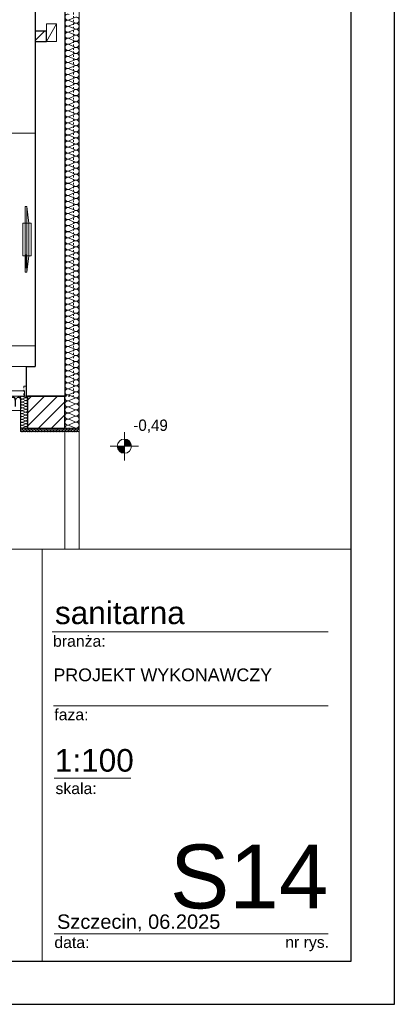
# Model space of a CAD drawing. Extents: x -220425 to -93252, y -20065 to 80294.
# Tile 30 of 103: x -164062 to -158770, y -18591 to -4705. Entities that reach past the tile are written whole.
import ezdxf
from ezdxf.lldxf.tags import DXFTag

# ---------------------------------------------------------------- set-up
doc = ezdxf.new("R2010")
doc.units = 0
doc.header["$MEASUREMENT"] = 0
doc.set_wipeout_variables(frame=1)
doc.linetypes.add('Hidden Line', pattern=[50, 25, -25])
for name, color, linetype in [('#kan_san-op', 34, 'Continuous'), ('_TABELA', 7, 'Continuous'), ('Drzwi ArchiCAD', 7, 'Continuous'), ('IS_Text_Odbiornikow_Therm', 7, 'Continuous')]:
    doc.layers.add(name, color=color, linetype=linetype)
for name, color, linetype, lineweight in [('#ks', 34, 'Continuous', 30), ('Arch schody_Nr_Pióra__21', 7, 'Continuous', 9), ('ARCH TABELA_Nr_Pióra__21', 7, 'Continuous', 9), ('ARCH TABELA_Nr_Pióra__7', 7, 'Continuous', 13), ('Arch wykończenie_Nr_Pióra__46', 5, 'Continuous', 13), ('Arch ściany nośne_Nr_Pióra__21', 7, 'Continuous', 9), ('Arch ściany nośne_Nr_Pióra__27', 7, 'Continuous', 30), ('INWENT RZĘDNE_Nr_Pióra__21', 7, 'Continuous', 9), ('INWENT.ŚCIANY_Nr_Pióra__1', 7, 'Continuous', 25), ('INWENT.ŚCIANY_Nr_Pióra__101', 8, 'Continuous', 13), ('Istniejące kominy_Nr_Pióra__5', 7, 'Continuous', 13), ('PODKŁAD', 252, 'Continuous', 35), ('RAMKA', 255, 'Continuous', 35)]:
    doc.layers.add(name, color=color, linetype=linetype, lineweight=lineweight)
for name, color, linetype, lineweight, true_color in [('Arch ocieplenie_Nr_Pióra__22', 7, 'Continuous', 9, 0x7f7f7f), ('Arch okna_Nr_Pióra__4', 7, 'Continuous', 9, 0x029e21), ('Arch wyposazenie_Nr_Pióra__9', 7, 'Continuous', 13, 0x3dad99)]:
    doc.layers.add(name, color=color, linetype=linetype, lineweight=lineweight, true_color=true_color)
doc.styles.add('GENERATED_STYLE_2', font='txt')
doc.styles.add('GENERATED_STYLE_9', font='arial.ttf')
doc.styles.get("Standard").update_dxf_attribs({"font": 'txt', "bigfont": 'BIGFONT.SHX'})
tags = doc.linetypes.add('SOLID', pattern=[10, 10, 0]).pattern_tags.tags
tags[6:7] = [DXFTag(74, 4), DXFTag(75, 0), DXFTag(340, '0'), DXFTag(46, 0.0), DXFTag(50, 0.0), DXFTag(44, 0.0), DXFTag(45, 0.0)]
tags[4:5] = [DXFTag(74, 4), DXFTag(75, 0), DXFTag(340, '0'), DXFTag(46, 0.0), DXFTag(50, 0.0), DXFTag(44, 0.0), DXFTag(45, 0.0)]
pattern_1 = [(45, (0, 0), (-91.92388, 91.92388), [])]

# ---------------------------------------------------------------- blocks, each defined once
blk = doc.blocks.new('parter')
at = {"layer": 'Arch ściany nośne_Nr_Pióra__21', "linetype": 'Continuous'}
h = blk.add_hatch(dxfattribs=at)
h.set_pattern_fill('Common_Brick', color=252, style=0, pattern_type=2)
h.set_pattern_definition(pattern_1)
h.paths.add_polyline_path([(-163682, -5015), (-163682, -4865), (-163842, -4865), (-163842, -5015)], flags=0)
h = blk.add_hatch(dxfattribs=at)
h.set_pattern_fill('Common_Brick', color=252, style=0, pattern_type=2)
h.set_pattern_definition(pattern_1)
h.paths.add_polyline_path([(-163952, -10015), (-163952, -10465), (-163422, -10465), (-163422, -10015)], flags=0)
at = {"layer": 'INWENT RZĘDNE_Nr_Pióra__21', "linetype": 'Continuous'}
for points in [[(-162583, -10720), (-162483, -10720), (-162491, -10682), (-162512, -10650), (-162545, -10628), (-162583, -10620)], [(-162583, -10720), (-162683, -10720), (-162675, -10759), (-162654, -10791), (-162621, -10813), (-162583, -10820)]]:
    blk.add_hatch(color=252, dxfattribs=at).paths.add_polyline_path(points, flags=0)
at = {"layer": 'Arch ocieplenie_Nr_Pióra__22', "color": 252, "linetype": 'Continuous'}
for p, q in [((-163282, -4673), (-163363, -4708)), ((-163363, -4715), (-163282, -4751)), ((-163282, -4758), (-163363, -4793)), ((-163363, -4800), (-163282, -4836)), ((-163282, -4843), (-163363, -4878)), ((-163363, -4886), (-163282, -4921)), ((-163282, -4928), (-163363, -4964)), ((-163363, -4971), (-163282, -5006)), ((-163282, -5013), (-163363, -5049)), ((-163363, -5056), (-163282, -5092)), ((-163282, -5099), (-163363, -5134)), ((-163363, -5141), (-163282, -5177)), ((-163282, -5184), (-163363, -5219)), ((-163363, -5227), (-163282, -5262)), ((-163282, -5269), (-163363, -5305)), ((-163363, -5312), (-163282, -5347)), ((-163282, -5354), (-163363, -5390)), ((-163363, -5397), (-163282, -5433)), ((-163282, -5440), (-163363, -5475)), ((-163363, -5482), (-163282, -5518)), ((-163282, -5525), (-163363, -5560)), ((-163363, -5568), (-163282, -5603)), ((-163282, -5610), (-163363, -5646)), ((-163363, -5653), (-163282, -5688)), ((-163282, -5695), (-163363, -5731)), ((-163363, -5738), (-163282, -5773)), ((-163282, -5781), (-163363, -5816)), ((-163363, -5823), (-163282, -5859)), ((-163282, -5866), (-163363, -5901)), ((-163363, -5908), (-163282, -5944)), ((-163282, -5951), (-163363, -5987)), ((-163363, -5994), (-163282, -6029)), ((-163282, -6036), (-163363, -6072)), ((-163363, -6079), (-163282, -6114)), ((-163282, -6122), (-163363, -6157)), ((-163363, -6164), (-163282, -6200)), ((-163282, -6207), (-163363, -6242)), ((-163363, -6249), (-163282, -6285)), ((-163282, -6292), (-163363, -6328)), ((-163363, -6335), (-163282, -6370)), ((-163282, -6377), (-163363, -6413)), ((-163363, -6420), (-163282, -6455)), ((-163282, -6463), (-163363, -6498)), ((-163363, -6505), (-163282, -6541)), ((-163282, -6548), (-163363, -6583)), ((-163363, -6590), (-163282, -6626)), ((-163282, -6633), (-163363, -6668)), ((-163363, -6676), (-163282, -6711)), ((-163282, -6718), (-163363, -6754)), ((-163363, -6761), (-163282, -6796)), ((-163282, -6803), (-163363, -6839)), ((-163363, -6846), (-163282, -6882)), ((-163282, -6889), (-163363, -6924)), ((-163363, -6931), (-163282, -6967)), ((-163282, -6974), (-163363, -7009)), ((-163363, -7017), (-163282, -7052)), ((-163282, -7059), (-163363, -7095)), ((-163363, -7102), (-163282, -7137)), ((-163282, -7144), (-163363, -7180)), ((-163363, -7187), (-163282, -7223)), ((-163282, -7230), (-163363, -7265)), ((-163363, -7272), (-163282, -7308)), ((-163282, -7315), (-163363, -7350)), ((-163363, -7358), (-163282, -7393)), ((-163282, -7400), (-163363, -7436)), ((-163363, -7443), (-163282, -7478)), ((-163282, -7485), (-163363, -7521)), ((-163363, -7528), (-163282, -7563)), ((-163282, -7571), (-163363, -7606)), ((-163363, -7613), (-163282, -7649)), ((-163282, -7656), (-163363, -7691)), ((-163363, -7698), (-163282, -7734)), ((-163282, -7741), (-163363, -7777)), ((-163363, -7784), (-163282, -7819)), ((-163282, -7826), (-163363, -7862)), ((-163363, -7869), (-163282, -7904)), ((-163282, -7912), (-163363, -7947)), ((-163363, -7954), (-163282, -7990)), ((-163282, -7997), (-163363, -8032)), ((-163363, -8039), (-163282, -8075)), ((-163282, -8082), (-163363, -8118)), ((-163363, -8125), (-163282, -8160)), ((-163282, -8167), (-163363, -8203)), ((-163363, -8210), (-163282, -8245)), ((-163282, -8253), (-163363, -8288)), ((-163363, -8295), (-163282, -8331)), ((-163282, -8338), (-163363, -8373)), ((-163363, -8380), (-163282, -8416)), ((-163282, -8423), (-163363, -8458)), ((-163363, -8466), (-163282, -8501)), ((-163282, -8508), (-163363, -8544)), ((-163363, -8551), (-163282, -8586)), ((-163282, -8593), (-163363, -8629)), ((-163363, -8636), (-163282, -8672)), ((-163282, -8679), (-163363, -8714)), ((-163363, -8721), (-163282, -8757)), ((-163282, -8764), (-163363, -8799)), ((-163363, -8807), (-163282, -8842)), ((-163282, -8849), (-163363, -8885)), ((-163363, -8892), (-163282, -8927)), ((-163282, -8934), (-163363, -8970)), ((-163363, -8977), (-163282, -9013)), ((-163282, -9020), (-163363, -9055)), ((-163363, -9062), (-163282, -9098)), ((-163282, -9105), (-163363, -9140)), ((-163363, -9148), (-163282, -9183)), ((-163282, -9190), (-163363, -9226)), ((-163363, -9233), (-163282, -9268)), ((-163282, -9275), (-163363, -9311)), ((-163363, -9318), (-163282, -9353)), ((-163282, -9361), (-163363, -9396)), ((-163363, -9403), (-163282, -9439)), ((-163282, -9446), (-163363, -9481)), ((-163363, -9488), (-163282, -9524)), ((-163282, -9531), (-163363, -9567)), ((-163363, -9574), (-163282, -9609)), ((-163282, -9616), (-163363, -9652)), ((-163363, -9659), (-163282, -9694)), ((-163282, -9702), (-163363, -9737)), ((-163363, -9744), (-163282, -9780)), ((-163282, -9787), (-163363, -9822)), ((-163363, -9829), (-163282, -9865)), ((-163282, -9872), (-163363, -9908)), ((-163363, -9915), (-163282, -9950)), ((-163282, -9957), (-163363, -9993)), ((-164023, -10017), (-163982, -10034)), ((-163982, -10037), (-164023, -10054)), ((-164023, -10058), (-163982, -10075)), ((-163982, -10078), (-164023, -10095)), ((-164023, -10099), (-163982, -10116)), ((-163982, -10119), (-164023, -10136)), ((-163363, -10000), (-163282, -10035)), ((-163282, -10043), (-163363, -10078)), ((-163363, -10085), (-163282, -10121)), ((-163282, -10128), (-163363, -10163)), ((-164023, -10140), (-163982, -10157)), ((-163982, -10160), (-164023, -10177)), ((-164023, -10181), (-163982, -10198)), ((-163982, -10201), (-164023, -10218)), ((-164023, -10221), (-163982, -10238)), ((-163982, -10242), (-164023, -10259)), ((-164023, -10262), (-163982, -10279)), ((-163363, -10170), (-163282, -10206)), ((-163282, -10213), (-163363, -10248)), ((-163363, -10256), (-163282, -10291)), ((-163982, -10283), (-164023, -10300)), ((-164023, -10303), (-163982, -10320)), ((-163982, -10324), (-164023, -10341)), ((-164023, -10344), (-163982, -10361)), ((-163982, -10365), (-164023, -10382)), ((-164023, -10385), (-163982, -10402)), ((-163982, -10406), (-164023, -10423)), ((-163282, -10298), (-163363, -10334)), ((-163363, -10341), (-163282, -10376)), ((-163282, -10383), (-163363, -10419)), ((-164051, -10500), (-164043, -10480)), ((-164041, -10480), (-164032, -10500)), ((-164030, -10500), (-164021, -10480)), ((-164023, -10426), (-163982, -10443)), ((-163982, -10446), (-164023, -10463)), ((-164020, -10480), (-164011, -10500)), ((-164009, -10500), (-164000, -10480)), ((-163998, -10480), (-163989, -10500)), ((-163988, -10500), (-163979, -10480)), ((-163977, -10480), (-163968, -10500)), ((-163966, -10500), (-163958, -10480)), ((-163956, -10480), (-163947, -10500)), ((-163945, -10500), (-163936, -10480)), ((-163934, -10480), (-163926, -10500)), ((-163924, -10500), (-163915, -10480)), ((-163913, -10480), (-163904, -10500)), ((-163903, -10500), (-163894, -10480)), ((-163892, -10480), (-163883, -10500)), ((-163881, -10500), (-163872, -10480)), ((-163871, -10480), (-163862, -10500)), ((-163860, -10500), (-163851, -10480)), ((-163849, -10480), (-163840, -10500)), ((-163839, -10500), (-163830, -10480)), ((-163828, -10480), (-163819, -10500)), ((-163817, -10500), (-163809, -10480)), ((-163807, -10480), (-163798, -10500)), ((-163796, -10500), (-163787, -10480)), ((-163785, -10480), (-163777, -10500)), ((-163775, -10500), (-163766, -10480)), ((-163764, -10480), (-163755, -10500)), ((-163754, -10500), (-163745, -10480)), ((-163743, -10480), (-163734, -10500)), ((-163732, -10500), (-163723, -10480)), ((-163722, -10480), (-163713, -10500)), ((-163711, -10500), (-163702, -10480)), ((-163700, -10480), (-163691, -10500)), ((-163690, -10500), (-163681, -10480)), ((-163679, -10480), (-163670, -10500)), ((-163668, -10500), (-163660, -10480)), ((-163658, -10480), (-163649, -10500)), ((-163647, -10500), (-163638, -10480)), ((-163636, -10480), (-163628, -10500)), ((-163626, -10500), (-163617, -10480)), ((-163615, -10480), (-163606, -10500)), ((-163605, -10500), (-163596, -10480)), ((-163594, -10480), (-163585, -10500)), ((-163583, -10500), (-163574, -10480)), ((-163573, -10480), (-163564, -10500)), ((-163562, -10500), (-163553, -10480)), ((-163551, -10480), (-163543, -10500)), ((-163541, -10500), (-163532, -10480)), ((-163530, -10480), (-163521, -10500)), ((-163519, -10500), (-163511, -10480)), ((-163509, -10480), (-163500, -10500)), ((-163498, -10500), (-163489, -10480)), ((-163488, -10480), (-163479, -10500)), ((-163477, -10500), (-163468, -10480)), ((-163466, -10480), (-163457, -10500)), ((-163456, -10500), (-163447, -10480)), ((-163445, -10480), (-163436, -10500)), ((-163434, -10500), (-163425, -10480)), ((-163424, -10480), (-163415, -10500)), ((-163413, -10500), (-163404, -10480)), ((-163402, -10480), (-163394, -10500)), ((-163392, -10500), (-163383, -10480)), ((-163381, -10480), (-163372, -10500)), ((-163370, -10500), (-163362, -10480)), ((-163363, -10426), (-163282, -10462)), ((-163360, -10480), (-163351, -10500)), ((-163349, -10500), (-163340, -10480)), ((-163339, -10480), (-163330, -10500)), ((-163328, -10500), (-163319, -10480)), ((-163317, -10480), (-163308, -10500)), ((-163307, -10500), (-163298, -10480)), ((-163296, -10480), (-163287, -10500)), ((-163285, -10500), (-163276, -10480)), ((-163275, -10480), (-163266, -10500)), ((-163264, -10500), (-163255, -10480)), ((-163253, -10480), (-163245, -10500)), ((-163243, -10500), (-163234, -10480)), ((-163232, -10480), (-163223, -10500))]:
    blk.add_line(p, q, dxfattribs=at)
for centre, major_axis, ratio, start_param, end_param in [((-163380, -4669), (0, -42.6), 0.998042, 2.7288, 6.695979), ((-163380, -4754), (0, -42.6), 0.998042, 2.7288, 6.695979), ((-163265, -4712), (0, -42.6), 0.998042, 5.870392, 9.837571), ((-163380, -4839), (0, -42.6), 0.998042, 2.7288, 6.695979), ((-163265, -4797), (0, -42.6), 0.998042, 5.870392, 9.837571), ((-163265, -4882), (0, -42.6), 0.998042, 5.870392, 9.837571), ((-163380, -4925), (0, -42.6), 0.998042, 2.7288, 6.695979), ((-163380, -5010), (0, -42.6), 0.998042, 2.7288, 6.695979), ((-163265, -4967), (0, -42.6), 0.998042, 5.870392, 9.837571), ((-163380, -5095), (0, -42.6), 0.998042, 2.7288, 6.695979), ((-163380, -5180), (0, -42.6), 0.998042, 2.7288, 6.695979), ((-163265, -5053), (0, -42.6), 0.998042, 5.870392, 9.837571), ((-163265, -5138), (0, -42.6), 0.998042, 5.870392, 9.837571), ((-163380, -5266), (0, -42.6), 0.998042, 2.7288, 6.695979), ((-163265, -5223), (0, -42.6), 0.998042, 5.870392, 9.837571), ((-163265, -5308), (0, -42.6), 0.998042, 5.870392, 9.837571), ((-163380, -5351), (0, -42.6), 0.998042, 2.7288, 6.695979), ((-163380, -5436), (0, -42.6), 0.998042, 2.7288, 6.695979), ((-163265, -5393), (0, -42.6), 0.998042, 5.870392, 9.837571), ((-163380, -5521), (0, -42.6), 0.998042, 2.7288, 6.695979), ((-163265, -5479), (0, -42.6), 0.998042, 5.870392, 9.837571), ((-163265, -5564), (0, -42.6), 0.998042, 5.870392, 9.837571), ((-163380, -5607), (0, -42.6), 0.998042, 2.7288, 6.695979), ((-163380, -5692), (0, -42.6), 0.998042, 2.7288, 6.695979), ((-163265, -5649), (0, -42.6), 0.998042, 5.870392, 9.837571), ((-163265, -5734), (0, -42.6), 0.998042, 5.870392, 9.837571), ((-163380, -5777), (0, -42.6), 0.998042, 2.7288, 6.695979), ((-163380, -5862), (0, -42.6), 0.998042, 2.7288, 6.695979), ((-163265, -5820), (0, -42.6), 0.998042, 5.870392, 9.837571), ((-163380, -5948), (0, -42.6), 0.998042, 2.7288, 6.695979), ((-163265, -5905), (0, -42.6), 0.998042, 5.870392, 9.837571), ((-163265, -5990), (0, -42.6), 0.998042, 5.870392, 9.837571), ((-163380, -6033), (0, -42.6), 0.998042, 2.7288, 6.695979), ((-163380, -6118), (0, -42.6), 0.998042, 2.7288, 6.695979), ((-163265, -6075), (0, -42.6), 0.998042, 5.870392, 9.837571), ((-163380, -6203), (0, -42.6), 0.998042, 2.7288, 6.695979), ((-163380, -6288), (0, -42.6), 0.998042, 2.7288, 6.695979), ((-163265, -6161), (0, -42.6), 0.998042, 5.870392, 9.837571), ((-163265, -6246), (0, -42.6), 0.998042, 5.870392, 9.837571), ((-163380, -6374), (0, -42.6), 0.998042, 2.7288, 6.695979), ((-163265, -6331), (0, -42.6), 0.998042, 5.870392, 9.837571), ((-163265, -6416), (0, -42.6), 0.998042, 5.870392, 9.837571), ((-163380, -6459), (0, -42.6), 0.998042, 2.7288, 6.695979), ((-163380, -6544), (0, -42.6), 0.998042, 2.7288, 6.695979), ((-163265, -6502), (0, -42.6), 0.998042, 5.870392, 9.837571), ((-163380, -6629), (0, -42.6), 0.998042, 2.7288, 6.695979), ((-163265, -6587), (0, -42.6), 0.998042, 5.870392, 9.837571), ((-163265, -6672), (0, -42.6), 0.998042, 5.870392, 9.837571), ((-163380, -6715), (0, -42.6), 0.998042, 2.7288, 6.695979), ((-163380, -6800), (0, -42.6), 0.998042, 2.7288, 6.695979), ((-163265, -6757), (0, -42.6), 0.998042, 5.870392, 9.837571), ((-163265, -6843), (0, -42.6), 0.998042, 5.870392, 9.837571), ((-163380, -6885), (0, -42.6), 0.998042, 2.7288, 6.695979), ((-163380, -6970), (0, -42.6), 0.998042, 2.7288, 6.695979), ((-163265, -6928), (0, -42.6), 0.998042, 5.870392, 9.837571), ((-163380, -7056), (0, -42.6), 0.998042, 2.7288, 6.695979), ((-163265, -7013), (0, -42.6), 0.998042, 5.870392, 9.837571), ((-163265, -7098), (0, -42.6), 0.998042, 5.870392, 9.837571), ((-163380, -7141), (0, -42.6), 0.998042, 2.7288, 6.695979), ((-163380, -7226), (0, -42.6), 0.998042, 2.7288, 6.695979), ((-163265, -7183), (0, -42.6), 0.998042, 5.870392, 9.837571), ((-163380, -7311), (0, -42.6), 0.998042, 2.7288, 6.695979), ((-163380, -7397), (0, -42.6), 0.998042, 2.7288, 6.695979), ((-163265, -7269), (0, -42.6), 0.998042, 5.870392, 9.837571), ((-163265, -7354), (0, -42.6), 0.998042, 5.870392, 9.837571), ((-163380, -7482), (0, -42.6), 0.998042, 2.7288, 6.695979), ((-163265, -7439), (0, -42.6), 0.998042, 5.870392, 9.837571), ((-163265, -7524), (0, -42.6), 0.998042, 5.870392, 9.837571), ((-163380, -7567), (0, -42.6), 0.998042, 2.7288, 6.695979), ((-163380, -7652), (0, -42.6), 0.998042, 2.7288, 6.695979), ((-163265, -7610), (0, -42.6), 0.998042, 5.870392, 9.837571), ((-163380, -7738), (0, -42.6), 0.998042, 2.7288, 6.695979), ((-163380, -7823), (0, -42.6), 0.998042, 2.7288, 6.695979), ((-163265, -7695), (0, -42.6), 0.998042, 5.870392, 9.837571), ((-163265, -7780), (0, -42.6), 0.998042, 5.870392, 9.837571), ((-163380, -7908), (0, -42.6), 0.998042, 2.7288, 6.695979), ((-163265, -7865), (0, -42.6), 0.998042, 5.870392, 9.837571), ((-163265, -7951), (0, -42.6), 0.998042, 5.870392, 9.837571), ((-163380, -7993), (0, -42.6), 0.998042, 2.7288, 6.695979), ((-163380, -8078), (0, -42.6), 0.998042, 2.7288, 6.695979), ((-163265, -8036), (0, -42.6), 0.998042, 5.870392, 9.837571), ((-163380, -8164), (0, -42.6), 0.998042, 2.7288, 6.695979), ((-163265, -8121), (0, -42.6), 0.998042, 5.870392, 9.837571), ((-163265, -8206), (0, -42.6), 0.998042, 5.870392, 9.837571), ((-163380, -8249), (0, -42.6), 0.998042, 2.7288, 6.695979), ((-163380, -8334), (0, -42.6), 0.998042, 2.7288, 6.695979), ((-163265, -8292), (0, -42.6), 0.998042, 5.870392, 9.837571), ((-163265, -8377), (0, -42.6), 0.998042, 5.870392, 9.837571), ((-163380, -8419), (0, -42.6), 0.998042, 2.7288, 6.695979), ((-163380, -8505), (0, -42.6), 0.998042, 2.7288, 6.695979), ((-163265, -8462), (0, -42.6), 0.998042, 5.870392, 9.837571), ((-163380, -8590), (0, -42.6), 0.998042, 2.7288, 6.695979), ((-163265, -8547), (0, -42.6), 0.998042, 5.870392, 9.837571), ((-163265, -8633), (0, -42.6), 0.998042, 5.870392, 9.837571), ((-163380, -8675), (0, -42.6), 0.998042, 2.7288, 6.695979), ((-163380, -8760), (0, -42.6), 0.998042, 2.7288, 6.695979), ((-163265, -8718), (0, -42.6), 0.998042, 5.870392, 9.837571), ((-163380, -8846), (0, -42.6), 0.998042, 2.7288, 6.695979), ((-163380, -8931), (0, -42.6), 0.998042, 2.7288, 6.695979), ((-163265, -8803), (0, -42.6), 0.998042, 5.870392, 9.837571), ((-163265, -8888), (0, -42.6), 0.998042, 5.870392, 9.837571), ((-163380, -9016), (0, -42.6), 0.998042, 2.7288, 6.695979), ((-163265, -8973), (0, -42.6), 0.998042, 5.870392, 9.837571), ((-163265, -9059), (0, -42.6), 0.998042, 5.870392, 9.837571), ((-163380, -9101), (0, -42.6), 0.998042, 2.7288, 6.695979), ((-163380, -9187), (0, -42.6), 0.998042, 2.7288, 6.695979), ((-163265, -9144), (0, -42.6), 0.998042, 5.870392, 9.837571), ((-163380, -9272), (0, -42.6), 0.998042, 2.7288, 6.695979), ((-163265, -9229), (0, -42.6), 0.998042, 5.870392, 9.837571), ((-163265, -9314), (0, -42.6), 0.998042, 5.870392, 9.837571), ((-163380, -9357), (0, -42.6), 0.998042, 2.7288, 6.695979), ((-163380, -9442), (0, -42.6), 0.998042, 2.7288, 6.695979), ((-163265, -9400), (0, -42.6), 0.998042, 5.870392, 9.837571), ((-163265, -9485), (0, -42.6), 0.998042, 5.870392, 9.837571), ((-163380, -9528), (0, -42.6), 0.998042, 2.7288, 6.695979), ((-163380, -9613), (0, -42.6), 0.998042, 2.7288, 6.695979), ((-163265, -9570), (0, -42.6), 0.998042, 5.870392, 9.837571), ((-163380, -9698), (0, -42.6), 0.998042, 2.7288, 6.695979), ((-163265, -9655), (0, -42.6), 0.998042, 5.870392, 9.837571), ((-163265, -9741), (0, -42.6), 0.998042, 5.870392, 9.837571), ((-163380, -9783), (0, -42.6), 0.998042, 2.7288, 6.695979), ((-163380, -9868), (0, -42.6), 0.998042, 2.7288, 6.695979), ((-163265, -9826), (0, -42.6), 0.998042, 5.870392, 9.837571), ((-163380, -9954), (0, -42.6), 0.998042, 2.7288, 6.695979), ((-163380, -10039), (0, -42.6), 0.998042, 2.7288, 6.695979), ((-163265, -9911), (0, -42.6), 0.998042, 5.870392, 9.837571), ((-163265, -9996), (0, -42.6), 0.998042, 5.870392, 9.837571), ((-164031, -10036), (21.3, 0), 0.961761, 1.158003, 5.125183), ((-164031, -10077), (21.3, 0), 0.961761, 1.158003, 5.125183), ((-164031, -10117), (21.3, 0), 0.961761, 1.158003, 5.125183), ((-164031, -10158), (21.3, 0), 0.961761, 1.158003, 5.125183), ((-163974, -10015), (21.3, 0), 0.961761, 4.299596, 6.283185), ((-163974, -10056), (21.3, 0), 0.961761, 4.299595, 8.266774), ((-163974, -10097), (21.3, 0), 0.961761, 4.299595, 8.266774), ((-163974, -10138), (21.3, 0), 0.961761, 4.299595, 8.266774), ((-163380, -10124), (0, -42.6), 0.998042, 2.7288, 6.695979), ((-163265, -10082), (0, -42.6), 0.998042, 5.870392, 9.837571), ((-163265, -10167), (0, -42.6), 0.998042, 5.870392, 9.837571), ((-164031, -10199), (21.3, 0), 0.961761, 1.158003, 5.125183), ((-164031, -10240), (21.3, 0), 0.961761, 1.158003, 5.125183), ((-164031, -10281), (21.3, 0), 0.961761, 1.158003, 5.125183), ((-163974, -10179), (21.3, 0), 0.961761, 4.299595, 8.266774), ((-163974, -10220), (21.3, 0), 0.961761, 4.299595, 8.266774), ((-163974, -10261), (21.3, 0), 0.961761, 4.299595, 8.266774), ((-163380, -10209), (0, -42.6), 0.998042, 2.7288, 6.695979), ((-163380, -10295), (0, -42.6), 0.998042, 2.7288, 6.695979), ((-163265, -10252), (0, -42.6), 0.998042, 5.870392, 9.837571), ((-164031, -10322), (21.3, 0), 0.961761, 1.158003, 5.125183), ((-164031, -10363), (21.3, 0), 0.961761, 1.158003, 5.125183), ((-164031, -10404), (21.3, 0), 0.961761, 1.158003, 5.125183), ((-163974, -10302), (21.3, 0), 0.961761, 4.299595, 8.266774), ((-163974, -10342), (21.3, 0), 0.961761, 4.299595, 8.266774), ((-163974, -10383), (21.3, 0), 0.961761, 4.299595, 8.266774), ((-163974, -10424), (21.3, 0), 0.961761, 4.299595, 8.266774), ((-163380, -10380), (0, -42.6), 0.998042, 2.7288, 6.695979), ((-163265, -10337), (0, -42.6), 0.998042, 5.870392, 9.837571), ((-163265, -10423), (0, -42.6), 0.998042, 5.870392, 9.837571), ((-164031, -10445), (21.3, 0), 0.961761, 1.158003, 5.125183), ((-164042, -10505), (10.6, 0), 0.999328, 2.728799, 6.695979), ((-164052, -10476), (10.6, 0), 0.999328, 5.870392, 7.853982), ((-164031, -10476), (10.6, 0), 0.999328, 5.870392, 9.837571), ((-164020, -10505), (10.6, 0), 0.999328, 2.728799, 6.695979), ((-164010, -10476), (10.6, 0), 0.999328, 5.870392, 9.837571), ((-163999, -10505), (10.6, 0), 0.999328, 2.728799, 6.695979), ((-163989, -10476), (10.6, 0), 0.999328, 5.870392, 9.837571), ((-163978, -10505), (10.6, 0), 0.999328, 2.728799, 6.695979), ((-163974, -10465), (21.3, 0), 0.961761, 0, 1.983589), ((-163967, -10476), (10.6, 0), 0.999328, 5.870392, 9.837571), ((-163957, -10505), (10.6, 0), 0.999328, 2.728799, 6.695979), ((-163946, -10476), (10.6, 0), 0.999328, 5.870392, 9.837571), ((-163935, -10505), (10.6, 0), 0.999328, 2.728799, 6.695979), ((-163925, -10476), (10.6, 0), 0.999328, 5.870392, 9.837571), ((-163914, -10505), (10.6, 0), 0.999328, 2.728799, 6.695979), ((-163903, -10476), (10.6, 0), 0.999328, 5.870392, 9.837571), ((-163893, -10505), (10.6, 0), 0.999328, 2.728799, 6.695979), ((-163882, -10476), (10.6, 0), 0.999328, 5.870392, 9.837571), ((-163871, -10505), (10.6, 0), 0.999328, 2.728799, 6.695979), ((-163861, -10476), (10.6, 0), 0.999328, 5.870392, 9.837571), ((-163850, -10505), (10.6, 0), 0.999328, 2.728799, 6.695979), ((-163840, -10476), (10.6, 0), 0.999328, 5.870392, 9.837571), ((-163829, -10505), (10.6, 0), 0.999328, 2.728799, 6.695979), ((-163818, -10476), (10.6, 0), 0.999328, 5.870392, 9.837571), ((-163808, -10505), (10.6, 0), 0.999328, 2.728799, 6.695979), ((-163797, -10476), (10.6, 0), 0.999328, 5.870392, 9.837571), ((-163786, -10505), (10.6, 0), 0.999328, 2.728799, 6.695979), ((-163776, -10476), (10.6, 0), 0.999328, 5.870392, 9.837571), ((-163765, -10505), (10.6, 0), 0.999328, 2.728799, 6.695979), ((-163754, -10476), (10.6, 0), 0.999328, 5.870392, 9.837571), ((-163744, -10505), (10.6, 0), 0.999328, 2.728799, 6.695979), ((-163733, -10476), (10.6, 0), 0.999328, 5.870392, 9.837571), ((-163723, -10505), (10.6, 0), 0.999328, 2.728799, 6.695979), ((-163712, -10476), (10.6, 0), 0.999328, 5.870392, 9.837571), ((-163701, -10505), (10.6, 0), 0.999328, 2.728799, 6.695979), ((-163691, -10476), (10.6, 0), 0.999328, 5.870392, 9.837571), ((-163680, -10505), (10.6, 0), 0.999328, 2.728799, 6.695979), ((-163669, -10476), (10.6, 0), 0.999328, 5.870392, 9.837571), ((-163659, -10505), (10.6, 0), 0.999328, 2.728799, 6.695979), ((-163648, -10476), (10.6, 0), 0.999328, 5.870392, 9.837571), ((-163637, -10505), (10.6, 0), 0.999328, 2.728799, 6.695979), ((-163627, -10476), (10.6, 0), 0.999328, 5.870392, 9.837571), ((-163616, -10505), (10.6, 0), 0.999328, 2.728799, 6.695979), ((-163605, -10476), (10.6, 0), 0.999328, 5.870392, 9.837571), ((-163595, -10505), (10.6, 0), 0.999328, 2.728799, 6.695979), ((-163584, -10476), (10.6, 0), 0.999328, 5.870392, 9.837571), ((-163574, -10505), (10.6, 0), 0.999328, 2.728799, 6.695979), ((-163563, -10476), (10.6, 0), 0.999328, 5.870392, 9.837571), ((-163552, -10505), (10.6, 0), 0.999328, 2.728799, 6.695979), ((-163542, -10476), (10.6, 0), 0.999328, 5.870392, 9.837571), ((-163531, -10505), (10.6, 0), 0.999328, 2.728799, 6.695979), ((-163520, -10476), (10.6, 0), 0.999328, 5.870392, 9.837571), ((-163510, -10505), (10.6, 0), 0.999328, 2.728799, 6.695979), ((-163499, -10476), (10.6, 0), 0.999328, 5.870392, 9.837571), ((-163488, -10505), (10.6, 0), 0.999328, 2.728799, 6.695979), ((-163478, -10476), (10.6, 0), 0.999328, 5.870392, 9.837571), ((-163467, -10505), (10.6, 0), 0.999328, 2.728799, 6.695979), ((-163456, -10476), (10.6, 0), 0.999328, 5.870392, 9.837571), ((-163446, -10505), (10.6, 0), 0.999328, 2.728799, 6.695979), ((-163435, -10476), (10.6, 0), 0.999328, 5.870392, 9.837571), ((-163425, -10505), (10.6, 0), 0.999328, 2.728799, 6.695979), ((-163414, -10476), (10.6, 0), 0.999328, 5.870392, 9.837571), ((-163380, -10465), (0, -42.6), 0.998042, 2.7288, 4.712389), ((-163403, -10505), (10.6, 0), 0.999328, 2.728799, 6.695979), ((-163393, -10476), (10.6, 0), 0.999328, 5.870392, 9.837571), ((-163382, -10505), (10.6, 0), 0.999328, 2.728799, 6.695979), ((-163371, -10476), (10.6, 0), 0.999328, 5.870392, 9.837571), ((-163361, -10505), (10.6, 0), 0.999328, 2.728799, 6.695979), ((-163350, -10476), (10.6, 0), 0.999328, 5.870392, 9.837571), ((-163339, -10505), (10.6, 0), 0.999328, 2.728799, 6.695979), ((-163329, -10476), (10.6, 0), 0.999328, 5.870392, 9.837571), ((-163318, -10505), (10.6, 0), 0.999328, 2.728799, 6.695979), ((-163308, -10476), (10.6, 0), 0.999328, 5.870392, 9.837571), ((-163297, -10505), (10.6, 0), 0.999328, 2.728799, 6.695979), ((-163286, -10476), (10.6, 0), 0.999328, 5.870392, 9.837571), ((-163276, -10505), (10.6, 0), 0.999328, 2.728799, 6.695979), ((-163265, -10476), (10.6, 0), 0.999328, 5.870392, 9.837571), ((-163254, -10505), (10.6, 0), 0.999328, 2.728799, 6.695979), ((-163244, -10476), (10.6, 0), 0.999328, 5.870392, 9.837571), ((-163233, -10505), (10.6, 0), 0.999328, 2.728799, 6.695979), ((-163222, -10476), (10.6, 0), 0.999328, 1.570796, 3.554385)]:
    blk.add_ellipse(centre, major_axis=major_axis, ratio=ratio, start_param=start_param, end_param=end_param, dxfattribs=at)
at = {"layer": 'Arch okna_Nr_Pióra__4', "color": 252, "linetype": 'Continuous'}
for p, q in [((-166432, -9595), (-163972, -9595)), ((-166432, -9940), (-163992, -9940)), ((-163992, -10015), (-163992, -9940)), ((-166432, -10015), (-163992, -10015)), ((-166392, -10215), (-164052, -10215))]:
    blk.add_line(p, q, dxfattribs=at)
at = {"layer": 'Arch schody_Nr_Pióra__21', "color": 252, "linetype": 'Continuous'}
for p, q in [((-163422, -10515), (-163422, -17665)), ((-163222, -10515), (-163222, -17865)), ((-167852, -17665), (-163422, -17665)), ((-167852, -17865), (-163222, -17865))]:
    blk.add_line(p, q, dxfattribs=at)
at = {"layer": 'Arch wykończenie_Nr_Pióra__46', "color": 252, "linetype": 'Continuous'}
for p, q in [((-163222, -3305), (-163222, -10515)), ((-164052, -10515), (-164052, -10015)), ((-163222, -10515), (-164052, -10515))]:
    blk.add_line(p, q, dxfattribs=at)
at = {"layer": 'Arch wyposazenie_Nr_Pióra__9', "color": 252, "linetype": 'Continuous'}
for p, q in [((-164182, -6305), (-163842, -6305)), ((-163842, -6305), (-163842, -9305)), ((-163960, -7342), (-163985, -7342)), ((-163985, -7342), (-163985, -8268)), ((-163935, -7574), (-163960, -7342)), ((-163960, -7342), (-163960, -8268)), ((-163902, -7574), (-164018, -7574)), ((-164018, -7574), (-164018, -8037)), ((-163935, -8037), (-163935, -7574)), ((-163902, -8037), (-163902, -7574)), ((-164018, -8037), (-163902, -8037)), ((-163975, -8052), (-163975, -8021)), ((-163975, -8021), (-163969, -8021)), ((-163969, -8052), (-163975, -8052)), ((-163969, -8021), (-163969, -8052)), ((-163960, -8268), (-163935, -8037)), ((-163975, -8067), (-163969, -8067)), ((-163975, -8129), (-163975, -8067)), ((-163969, -8129), (-163975, -8129)), ((-163975, -8206), (-163975, -8145)), ((-163975, -8145), (-163969, -8145)), ((-163969, -8067), (-163969, -8129)), ((-163969, -8145), (-163969, -8206)), ((-163985, -8268), (-163960, -8268)), ((-163969, -8206), (-163975, -8206)), ((-163842, -9305), (-164182, -9305))]:
    blk.add_line(p, q, dxfattribs=at)
at = {"layer": 'Arch ściany nośne_Nr_Pióra__27', "color": 252, "linetype": 'Continuous'}
for p, q in [((-163842, -4865), (-163842, -5015)), ((-163682, -4865), (-163842, -4865)), ((-163682, -5015), (-163682, -4865)), ((-163842, -5015), (-163682, -5015)), ((-163422, -10015), (-163952, -10015)), ((-163952, -10015), (-163952, -10465)), ((-163422, -10465), (-163422, -10015)), ((-163952, -10465), (-163422, -10465))]:
    blk.add_line(p, q, dxfattribs=at)
at = {"layer": 'INWENT RZĘDNE_Nr_Pióra__21', "color": 252, "linetype": 'Continuous'}
for p, q in [((-162583, -10920), (-162583, -10520)), ((-162783, -10720), (-162383, -10720))]:
    blk.add_line(p, q, dxfattribs=at)
blk.add_circle((-162583, -10720), 100, dxfattribs=at)
at = {"layer": 'INWENT.ŚCIANY_Nr_Pióra__1', "color": 252, "linetype": 'Continuous'}
for p, q in [((-163422, -3355), (-163422, -10015)), ((-163842, -3945), (-163842, -9595)), ((-163972, -9595), (-163972, -10015)), ((-163972, -9595), (-163842, -9595)), ((-163972, -10015), (-163422, -10015))]:
    blk.add_line(p, q, dxfattribs=at)
at = {"layer": 'INWENT.ŚCIANY_Nr_Pióra__101', "color": 252, "linetype": 'Hidden Line'}
for p, q in [((-163302, 2645), (-163302, -10015)), ((-164002, -9875), (-163972, -9875)), ((-164002, -9875), (-164002, -10015)), ((-164002, -10015), (-163972, -10015)), ((-163302, -10015), (-163422, -10015))]:
    blk.add_line(p, q, dxfattribs=at)
at = {"layer": 'Istniejące kominy_Nr_Pióra__5', "color": 252, "linetype": 'Continuous'}
for p, q in [((-163542, -4765), (-163682, -4765)), ((-163682, -5015), (-163542, -4765)), ((-163682, -5015), (-163682, -4765)), ((-163542, -5015), (-163542, -4765)), ((-163682, -4865), (-163842, -4865)), ((-163682, -5015), (-163842, -5015)), ((-163542, -5015), (-163682, -5015))]:
    blk.add_line(p, q, dxfattribs=at)
at = {"layer": 'INWENT RZĘDNE_Nr_Pióra__21', "color": 252, "insert": (-162457, -10534), "char_height": 160, "attachment_point": 7, "style": 'GENERATED_STYLE_2'}
blk.add_mtext('{-0,49}', dxfattribs=at)
blk = doc.blocks.new('A$C382C6C0C')
at = {"layer": '#ks', "color": 7, "lineweight": -3}
for p, q in [((3951.5, -2909), (3951.5, 61)), ((3890.5, -2848), (3890.5, 0)), ((0, -2848), (3890.5, -2848)), ((-248.5, -2909), (3951.5, -2909))]:
    blk.add_line(p, q, dxfattribs=at)
blk = doc.blocks.new('A$C689C700D')
at = {"layer": '#ks', "color": 1, "lineweight": 35, "xscale": 10, "yscale": 10, "zscale": 10}
blk.add_blockref('A$C382C6C0C', (-37653, 28364), dxfattribs=at)
blk = doc.blocks.new('A$C68A3096F')
at = {"layer": 'RAMKA'}
blk.add_blockref('A$C689C700D', (2590, 0), dxfattribs=at)

msp = doc.modelspace()

# ---------------------------------------------------------------- block references
at = {"layer": 'PODKŁAD'}
msp.add_blockref('parter', (0, 0), dxfattribs=at)
msp.add_blockref('parter', (0, 0), dxfattribs=at)

# ---------------------------------------------------------------- texts
at = {"layer": 'IS_Text_Odbiornikow_Therm', "color": 18, "linetype": 'SOLID', "ltscale": 10, "true_color": 0x000000, "insert": (-165068, -10165), "char_height": 180, "attachment_point": 7}
msp.add_mtext('\\fArial|b0|i0;1200 mm', dxfattribs=at)

# ---------------------------------------------------------------- next in the draw order: wipeouts: each hides what was drawn before it
msp.add_wipeout([(-176880, -12170), (-159380, -12170), (-159380, -17981), (-176880, -17981)]).dxf.layer = 'Drzwi ArchiCAD'

# ---------------------------------------------------------------- next in the draw order: linework, layer by layer
at = {"layer": 'ARCH TABELA_Nr_Pióra__21', "linetype": 'Continuous'}
for p, q in [((-176880, -12170), (-159380, -12170)), ((-163742, -12170), (-163742, -17981)), ((-159380, -12170), (-159380, -17981)), ((-163603, -13340), (-159703, -13340)), ((-163585, -14380), (-159703, -14380)), ((-163573, -15403), (-162494, -15403)), ((-163573, -17599), (-161292, -17599)), ((-161292, -17599), (-159703, -17599)), ((-159380, -17981), (-171987, -17981))]:
    msp.add_line(p, q, dxfattribs=at)

# ---------------------------------------------------------------- next in the draw order: texts
at = {"layer": 'ARCH TABELA_Nr_Pióra__7', "linetype": 'Continuous', "style": 'GENERATED_STYLE_9'}
for s, insert, char_height, attachment_point in [('sanitarna', (-163564, -12910), 319.2, 1), ('{branża:}', (-163591, -13389), 159.6, 1), ('{faza:}', (-163573, -14425), 159.6, 1), ('{1:100}', (-163566, -14991), 319.2, 1), ('{skala:}', (-163556, -15467), 159.6, 1), ('S14', (-159703, -16338), 900, 3), ('Szczecin, 06.2025', (-163535, -17324), 202.13, 1), ('{data:}', (-163572, -17638), 159.6, 1), ('{nr rys.}', (-160311, -17635), 159.6, 1)]:
    msp.add_mtext(s, dxfattribs=dict(at, insert=insert, char_height=char_height, attachment_point=attachment_point))

# ---------------------------------------------------------------- next in the draw order: wipeouts: each hides what was drawn before it
at = {"ltscale": 10}
msp.add_wipeout([(-200770, 11109), (-158770, 11109), (-159380, 10499), (-198285, 10499), (-198285, -17981), (-159380, -17981), (-158770, -18591), (-200770, -18591)], dxfattribs=at).dxf.layer = '#kan_san-op'

# ---------------------------------------------------------------- next in the draw order: block references
at = {"layer": '_TABELA', "color": 7}
msp.add_blockref('A$C68A3096F', (-163222, -17865), dxfattribs=at)

# ---------------------------------------------------------------- next in the draw order: texts
at = {"layer": 'ARCH TABELA_Nr_Pióra__7', "linetype": 'Continuous', "insert": (-163585, -13855), "char_height": 180, "attachment_point": 1, "line_spacing_factor": 0.923713, "style": 'GENERATED_STYLE_9'}
msp.add_mtext('PROJEKT WYKONAWCZY', dxfattribs=at)

doc.saveas('drawing.dxf')
